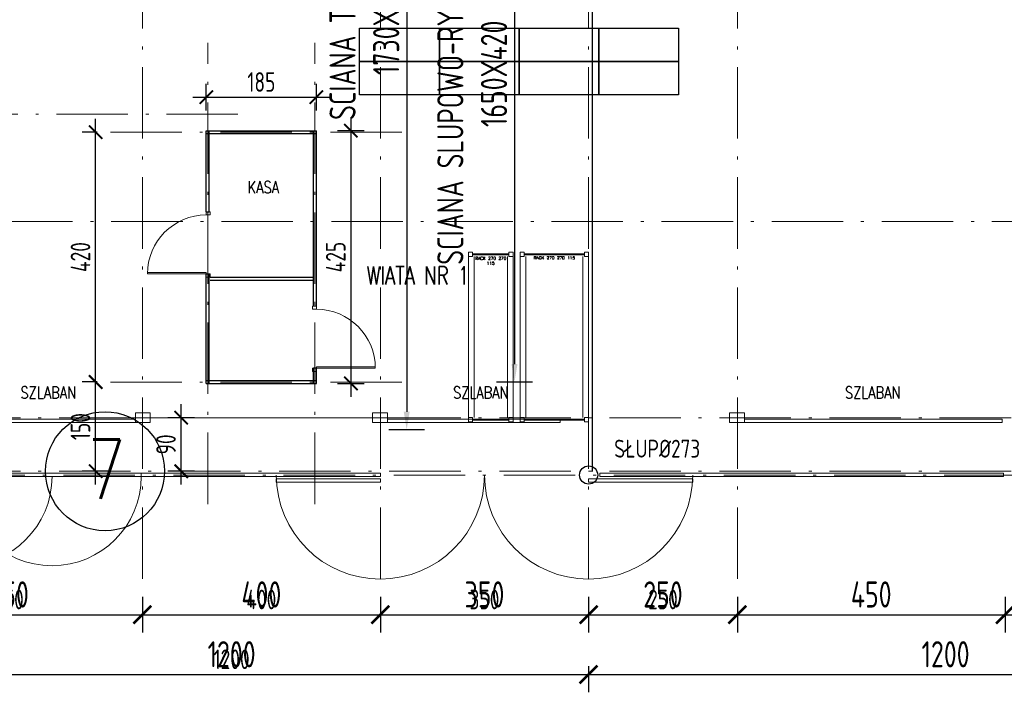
# Model space of a CAD drawing. Extents: x 153948 to 285449, y -89387 to -60195.
# Tile 75 of 108: x 260604 to 262259, y -86051 to -84920. Entities that reach past the tile are written whole.
import ezdxf
from ezdxf.enums import TextEntityAlignment as Align

# ---------------------------------------------------------------- set-up
doc = ezdxf.new("R2010")
doc.units = 0
doc.header["$LTSCALE"] = 100
doc.header["$MEASUREMENT"] = 0
doc.header["$PDMODE"] = 1
doc.linetypes.add('ACAD_ISO10W100', pattern=[18.5, 12, -3, 0.5, -3])
doc.layers.get('0').update_dxf_attribs({"linetype": 'CONTINUOUS'})
doc.layers.get('DEFPOINTS').update_dxf_attribs({"linetype": 'CONTINUOUS'})
for name, color, linetype, lineweight in [('ALUMINIUM', 5, 'CONTINUOUS', 13), ('OSIE', 8, 'ACAD_ISO10W100', 15), ('PANELE', 3, 'CONTINUOUS', 25), ('RS REGAŁY', 7, 'CONTINUOUS', 13)]:
    doc.layers.add(name, color=color, linetype=linetype, lineweight=lineweight)
for name, color, linetype in [('ALUMINIUM1', 5, 'CONTINUOUS'), ('G 57 100 140', 2, 'CONTINUOUS'), ('K-STA', 2, 'CONTINUOUS'), ('OBRYS', 8, 'CONTINUOUS'), ('R-----OP', 2, 'CONTINUOUS'), ('TEXT', 11, 'CONTINUOUS'), ('TEXT1', 2, 'CONTINUOUS'), ('WYMIARY', 1, 'CONTINUOUS')]:
    doc.layers.add(name, color=color, linetype=linetype)
doc.styles.add('DYBY-NORMALNY-0-8-N', font='ROMANS.SHX', dxfattribs={"width": 0.8})
doc.styles.get("Standard").update_dxf_attribs({"font": 'txt.shx'})
doc.styles.add('STYLE2', font='isocp.shx', dxfattribs={"width": 0.8})
doc.styles.add('TXT3', font='SIMPLEX.SHX', dxfattribs={"width": 0.75, "height": 40})
doc.dimstyles.new('KRESKI_100', dxfattribs={"dimscale": 20, "dimtxt": 2.2, "dimasz": 1.5, "dimexe": 1.5, "dimexo": 1.5, "dimgap": 0.6, "dimtad": 1, "dimdec": 1, "dimrnd": 0.5, "dimdsep": 46, "dimtxsty": 'STYLE2', "dimblk1": 'ARCHTICK', "dimblk2": 'ARCHTICK', "dimsah": 1, "dimcen": 2.5, "dimdle": 1.5, "dimclrd": 10, "dimclre": 10, "dimclrt": 15, "dimadec": 0, "dimazin": 0, "dimtfac": 1, "dimtdec": 1, "dimtmove": 1, "dimatfit": 3, "dimldrblk": 'ARCHTICK', "dimfxl": 1.5, "dimfxlon": 1, "dimtolj": 1, "dimtzin": 0, "dimarcsym": 0})

# ---------------------------------------------------------------- blocks, each defined once
blk = doc.blocks.new('_ARCHTICK')
at = {"color": 0, "linetype": 'ByBlock', "const_width": 0.15}
blk.add_lwpolyline([(-0.5, -0.5), (0.5, 0.5)], dxfattribs=at)
blk = doc.blocks.new('*D240')
at = {"layer": 'DEFPOINTS', "color": 0, "ltscale": 0.1, "transparency": 16777216}
for p in [(260307.9, -74816), (260307.9, -85703), (263794.3, -85703)]:
    blk.add_point(p, dxfattribs=at)
at = {"layer": 'WYMIARY', "color": 10, "lineweight": -2, "ltscale": 0.1, "transparency": 16777216}
for p, q in [((263794.3, -74786), (263794.3, -85733)), ((263764.3, -74816), (263824.3, -74816)), ((263764.3, -85703), (263824.3, -85703))]:
    blk.add_line(p, q, dxfattribs=at)
at = {"layer": 'WYMIARY', "color": 10, "lineweight": -2, "ltscale": 0.1, "transparency": 16777216, "xscale": 30, "yscale": 30, "zscale": 30}
for p, rotation in [((263794.3, -74816), 90), ((263794.3, -85703), 270)]:
    blk.add_blockref('_ARCHTICK', p, dxfattribs=dict(at, rotation=rotation))
at = {"layer": 'WYMIARY', "color": 15, "ltscale": 0.1, "transparency": 16777216, "insert": (263760.3, -80259.5), "char_height": 44, "attachment_point": 5, "rotation": 90, "style": 'STYLE2'}
blk.add_mtext('\\A1;10887', dxfattribs=at)
blk = doc.blocks.new('*D241')
at = {"layer": 'DEFPOINTS', "color": 0, "ltscale": 0.1, "transparency": 16777216}
for p in [(263634.3, -83856), (263714.3, -83856), (260307.9, -85703)]:
    blk.add_point(p, dxfattribs=at)
at = {"layer": 'WYMIARY', "color": 10, "lineweight": -2, "ltscale": 0.1, "transparency": 16777216}
for p, q in [((263714.3, -85733), (263714.3, -83826)), ((263684.3, -83856), (263744.3, -83856)), ((263684.3, -85703), (263744.3, -85703))]:
    blk.add_line(p, q, dxfattribs=at)
at = {"layer": 'WYMIARY', "color": 10, "lineweight": -2, "ltscale": 0.1, "transparency": 16777216, "xscale": 30, "yscale": 30, "zscale": 30}
for p, rotation in [((263714.3, -83856), 90), ((263714.3, -85703), 270)]:
    blk.add_blockref('_ARCHTICK', p, dxfattribs=dict(at, rotation=rotation))
at = {"layer": 'WYMIARY', "color": 15, "ltscale": 0.1, "transparency": 16777216, "insert": (263680.3, -84779.5), "char_height": 44, "attachment_point": 5, "rotation": 90, "style": 'STYLE2'}
blk.add_mtext('\\A1;1847', dxfattribs=at)
blk = doc.blocks.new('*D243')
at = {"layer": 'DEFPOINTS', "color": 0, "ltscale": 0.1, "transparency": 16777216}
for p in [(263554.3, -85559.5), (263634.3, -85559.5), (260307.9, -85703)]:
    blk.add_point(p, dxfattribs=at)
at = {"layer": 'WYMIARY', "color": 10, "lineweight": -2, "ltscale": 0.1, "transparency": 16777216}
for p, q in [((263634.3, -85733), (263634.3, -85529.5)), ((263604.3, -85559.5), (263664.3, -85559.5)), ((263604.3, -85703), (263664.3, -85703))]:
    blk.add_line(p, q, dxfattribs=at)
at = {"layer": 'WYMIARY', "color": 10, "lineweight": -2, "ltscale": 0.1, "transparency": 16777216, "xscale": 30, "yscale": 30, "zscale": 30}
for p, rotation in [((263634.3, -85559.5), 90), ((263634.3, -85703), 270)]:
    blk.add_blockref('_ARCHTICK', p, dxfattribs=dict(at, rotation=rotation))
at = {"layer": 'WYMIARY', "color": 15, "ltscale": 0.1, "transparency": 16777216, "insert": (263600.3, -85631.3), "char_height": 44, "attachment_point": 5, "rotation": 90, "style": 'STYLE2'}
blk.add_mtext('\\A1;143.5', dxfattribs=at)
blk = doc.blocks.new('*D261')
at = {"layer": 'DEFPOINTS', "color": 0, "ltscale": 0.1, "transparency": 16777216}
for p in [(263474.3, -85679.5), (263554.3, -85679.5), (260307.9, -85703)]:
    blk.add_point(p, dxfattribs=at)
at = {"layer": 'WYMIARY', "color": 10, "lineweight": -2, "ltscale": 0.1, "transparency": 16777216}
for p, q in [((263554.3, -85679.5), (263554.3, -85649.5)), ((263524.3, -85679.5), (263584.3, -85679.5)), ((263554.3, -85703), (263554.3, -85679.5)), ((263524.3, -85703), (263584.3, -85703)), ((263554.3, -85703), (263554.3, -85733))]:
    blk.add_line(p, q, dxfattribs=at)
at = {"layer": 'WYMIARY', "color": 10, "lineweight": -2, "ltscale": 0.1, "transparency": 16777216, "xscale": 30, "yscale": 30, "zscale": 30}
for p, rotation in [((263554.3, -85679.5), 270), ((263554.3, -85703), 90)]:
    blk.add_blockref('_ARCHTICK', p, dxfattribs=dict(at, rotation=rotation))
at = {"layer": 'WYMIARY', "color": 15, "ltscale": 0.1, "transparency": 16777216, "insert": (263520.3, -85621.4), "char_height": 44, "attachment_point": 5, "rotation": 90, "style": 'STYLE2'}
blk.add_mtext('\\A1;23.5', dxfattribs=at)
blk = doc.blocks.new('*D292')
at = {"layer": 'DEFPOINTS', "color": 0, "ltscale": 0.1, "transparency": 16777216}
for p in [(260293.4, -85688.5), (260307.9, -85703), (263474.3, -85703)]:
    blk.add_point(p, dxfattribs=at)
at = {"layer": 'WYMIARY', "color": 10, "lineweight": -2, "ltscale": 0.1, "transparency": 16777216}
for p, q in [((263474.3, -85688.5), (263474.3, -85658.5)), ((263444.3, -85688.5), (263504.3, -85688.5)), ((263474.3, -85688.5), (263474.3, -85703)), ((263444.3, -85703), (263504.3, -85703)), ((263474.3, -85703), (263474.3, -85733))]:
    blk.add_line(p, q, dxfattribs=at)
at = {"layer": 'WYMIARY', "color": 10, "lineweight": -2, "ltscale": 0.1, "transparency": 16777216, "xscale": 30, "yscale": 30, "zscale": 30}
for p, rotation in [((263474.3, -85688.5), 270), ((263474.3, -85703), 90)]:
    blk.add_blockref('_ARCHTICK', p, dxfattribs=dict(at, rotation=rotation))
at = {"layer": 'WYMIARY', "color": 15, "ltscale": 0.1, "transparency": 16777216, "insert": (263440.3, -85754.6), "char_height": 44, "attachment_point": 5, "rotation": 90, "style": 'STYLE2'}
blk.add_mtext('\\A1;14.5', dxfattribs=at)
blk = doc.blocks.new('*D376')
at = {"layer": 'DEFPOINTS', "color": 0, "ltscale": 0.1, "transparency": 16777216}
for p in [(260360.4, -85933.8), (261560.4, -85985), (261560.4, -86021.2)]:
    blk.add_point(p, dxfattribs=at)
at = {"layer": 'WYMIARY', "color": 10, "lineweight": -2, "ltscale": 0.1, "transparency": 16777216}
for p, q in [((260360.4, -85991.2), (260360.4, -86051.2)), ((261560.4, -86015), (261560.4, -86051.2)), ((260330.4, -86021.2), (261590.4, -86021.2))]:
    blk.add_line(p, q, dxfattribs=at)
at = {"layer": 'WYMIARY', "color": 10, "lineweight": -2, "ltscale": 0.1, "transparency": 16777216, "xscale": 30, "yscale": 30, "zscale": 30, "rotation": 180}
blk.add_blockref('_ARCHTICK', (260360.4, -86021.2), dxfattribs=at)
at = {"layer": 'WYMIARY', "color": 10, "lineweight": -2, "ltscale": 0.1, "transparency": 16777216, "xscale": 30, "yscale": 30, "zscale": 30}
blk.add_blockref('_ARCHTICK', (261560.4, -86021.2), dxfattribs=at)
at = {"layer": 'WYMIARY', "color": 15, "ltscale": 0.1, "transparency": 16777216, "insert": (260960.4, -85987.2), "char_height": 44, "attachment_point": 5, "style": 'STYLE2'}
blk.add_mtext('\\A1;1200', dxfattribs=at)
blk = doc.blocks.new('*D377')
at = {"layer": 'DEFPOINTS', "color": 0, "ltscale": 0.1, "transparency": 16777216}
for p in [(262760.4, -85873.2), (261560.4, -85985), (262760.4, -86021.2)]:
    blk.add_point(p, dxfattribs=at)
at = {"layer": 'WYMIARY', "color": 10, "lineweight": -2, "ltscale": 0.1, "transparency": 16777216}
for p, q in [((262760.4, -85991.2), (262760.4, -86051.2)), ((261560.4, -86015), (261560.4, -86051.2)), ((261530.4, -86021.2), (262790.4, -86021.2))]:
    blk.add_line(p, q, dxfattribs=at)
at = {"layer": 'WYMIARY', "color": 10, "lineweight": -2, "ltscale": 0.1, "transparency": 16777216, "xscale": 30, "yscale": 30, "zscale": 30, "rotation": 180}
blk.add_blockref('_ARCHTICK', (261560.4, -86021.2), dxfattribs=at)
at = {"layer": 'WYMIARY', "color": 10, "lineweight": -2, "ltscale": 0.1, "transparency": 16777216, "xscale": 30, "yscale": 30, "zscale": 30}
blk.add_blockref('_ARCHTICK', (262760.4, -86021.2), dxfattribs=at)
at = {"layer": 'WYMIARY', "color": 15, "ltscale": 0.1, "transparency": 16777216, "insert": (262160.4, -85987.2), "char_height": 44, "attachment_point": 5, "style": 'STYLE2'}
blk.add_mtext('\\A1;1200', dxfattribs=at)
blk = doc.blocks.new('*D394')
at = {"layer": 'DEFPOINTS', "color": 0, "ltscale": 0.1, "transparency": 16777216}
for p in [(260360.4, -85860.4), (260810.4, -85860.4), (260810.4, -85920.7)]:
    blk.add_point(p, dxfattribs=at)
at = {"layer": 'WYMIARY', "color": 10, "lineweight": -2, "ltscale": 0.1, "transparency": 16777216}
for p, q in [((260360.4, -85890.7), (260360.4, -85950.7)), ((260810.4, -85890.7), (260810.4, -85950.7)), ((260330.4, -85920.7), (260840.4, -85920.7))]:
    blk.add_line(p, q, dxfattribs=at)
at = {"layer": 'WYMIARY', "color": 10, "lineweight": -2, "ltscale": 0.1, "transparency": 16777216, "xscale": 30, "yscale": 30, "zscale": 30, "rotation": 180}
blk.add_blockref('_ARCHTICK', (260360.4, -85920.7), dxfattribs=at)
at = {"layer": 'WYMIARY', "color": 10, "lineweight": -2, "ltscale": 0.1, "transparency": 16777216, "xscale": 30, "yscale": 30, "zscale": 30}
blk.add_blockref('_ARCHTICK', (260810.4, -85920.7), dxfattribs=at)
at = {"layer": 'WYMIARY', "color": 15, "ltscale": 0.1, "transparency": 16777216, "insert": (260585.4, -85886.7), "char_height": 44, "attachment_point": 5, "style": 'STYLE2'}
blk.add_mtext('\\A1;450', dxfattribs=at)
blk = doc.blocks.new('*D395')
at = {"layer": 'DEFPOINTS', "color": 0, "ltscale": 0.1, "transparency": 16777216}
for p in [(260810.4, -85860.4), (261210.4, -85860.4), (261210.4, -85920.7)]:
    blk.add_point(p, dxfattribs=at)
at = {"layer": 'WYMIARY', "color": 10, "lineweight": -2, "ltscale": 0.1, "transparency": 16777216}
for p, q in [((260810.4, -85890.7), (260810.4, -85950.7)), ((261210.4, -85890.7), (261210.4, -85950.7)), ((260780.4, -85920.7), (261240.4, -85920.7))]:
    blk.add_line(p, q, dxfattribs=at)
at = {"layer": 'WYMIARY', "color": 10, "lineweight": -2, "ltscale": 0.1, "transparency": 16777216, "xscale": 30, "yscale": 30, "zscale": 30, "rotation": 180}
blk.add_blockref('_ARCHTICK', (260810.4, -85920.7), dxfattribs=at)
at = {"layer": 'WYMIARY', "color": 10, "lineweight": -2, "ltscale": 0.1, "transparency": 16777216, "xscale": 30, "yscale": 30, "zscale": 30}
blk.add_blockref('_ARCHTICK', (261210.4, -85920.7), dxfattribs=at)
at = {"layer": 'WYMIARY', "color": 15, "ltscale": 0.1, "transparency": 16777216, "insert": (261010.4, -85886.7), "char_height": 44, "attachment_point": 5, "style": 'STYLE2'}
blk.add_mtext('\\A1;400', dxfattribs=at)
blk = doc.blocks.new('*D396')
at = {"layer": 'DEFPOINTS', "color": 0, "ltscale": 0.1, "transparency": 16777216}
for p in [(261210.4, -85860.4), (261560.4, -85860.4), (261560.4, -85920.7)]:
    blk.add_point(p, dxfattribs=at)
at = {"layer": 'WYMIARY', "color": 10, "lineweight": -2, "ltscale": 0.1, "transparency": 16777216}
for p, q in [((261210.4, -85890.7), (261210.4, -85950.7)), ((261560.4, -85890.7), (261560.4, -85950.7)), ((261180.4, -85920.7), (261590.4, -85920.7))]:
    blk.add_line(p, q, dxfattribs=at)
at = {"layer": 'WYMIARY', "color": 10, "lineweight": -2, "ltscale": 0.1, "transparency": 16777216, "xscale": 30, "yscale": 30, "zscale": 30, "rotation": 180}
blk.add_blockref('_ARCHTICK', (261210.4, -85920.7), dxfattribs=at)
at = {"layer": 'WYMIARY', "color": 10, "lineweight": -2, "ltscale": 0.1, "transparency": 16777216, "xscale": 30, "yscale": 30, "zscale": 30}
blk.add_blockref('_ARCHTICK', (261560.4, -85920.7), dxfattribs=at)
at = {"layer": 'WYMIARY', "color": 15, "ltscale": 0.1, "transparency": 16777216, "insert": (261385.4, -85886.7), "char_height": 44, "attachment_point": 5, "style": 'STYLE2'}
blk.add_mtext('\\A1;350', dxfattribs=at)
blk = doc.blocks.new('*D397')
at = {"layer": 'DEFPOINTS', "color": 0, "ltscale": 0.1, "transparency": 16777216}
for p in [(261560.4, -85860.4), (261810.4, -85860.4), (261810.4, -85920.7)]:
    blk.add_point(p, dxfattribs=at)
at = {"layer": 'WYMIARY', "color": 10, "lineweight": -2, "ltscale": 0.1, "transparency": 16777216}
for p, q in [((261560.4, -85890.7), (261560.4, -85950.7)), ((261810.4, -85890.7), (261810.4, -85950.7)), ((261530.4, -85920.7), (261840.4, -85920.7))]:
    blk.add_line(p, q, dxfattribs=at)
at = {"layer": 'WYMIARY', "color": 10, "lineweight": -2, "ltscale": 0.1, "transparency": 16777216, "xscale": 30, "yscale": 30, "zscale": 30, "rotation": 180}
blk.add_blockref('_ARCHTICK', (261560.4, -85920.7), dxfattribs=at)
at = {"layer": 'WYMIARY', "color": 10, "lineweight": -2, "ltscale": 0.1, "transparency": 16777216, "xscale": 30, "yscale": 30, "zscale": 30}
blk.add_blockref('_ARCHTICK', (261810.4, -85920.7), dxfattribs=at)
at = {"layer": 'WYMIARY', "color": 15, "ltscale": 0.1, "transparency": 16777216, "insert": (261685.4, -85886.7), "char_height": 44, "attachment_point": 5, "style": 'STYLE2'}
blk.add_mtext('\\A1;250', dxfattribs=at)
blk = doc.blocks.new('*D398')
at = {"layer": 'DEFPOINTS', "color": 0, "ltscale": 0.1, "transparency": 16777216}
for p in [(261810.4, -85860.4), (262260.4, -85860.4), (262260.4, -85920.7)]:
    blk.add_point(p, dxfattribs=at)
at = {"layer": 'WYMIARY', "color": 10, "lineweight": -2, "ltscale": 0.1, "transparency": 16777216}
for p, q in [((261810.4, -85890.7), (261810.4, -85950.7)), ((262260.4, -85890.7), (262260.4, -85950.7)), ((261780.4, -85920.7), (262290.4, -85920.7))]:
    blk.add_line(p, q, dxfattribs=at)
at = {"layer": 'WYMIARY', "color": 10, "lineweight": -2, "ltscale": 0.1, "transparency": 16777216, "xscale": 30, "yscale": 30, "zscale": 30, "rotation": 180}
blk.add_blockref('_ARCHTICK', (261810.4, -85920.7), dxfattribs=at)
at = {"layer": 'WYMIARY', "color": 10, "lineweight": -2, "ltscale": 0.1, "transparency": 16777216, "xscale": 30, "yscale": 30, "zscale": 30}
blk.add_blockref('_ARCHTICK', (262260.4, -85920.7), dxfattribs=at)
at = {"layer": 'WYMIARY', "color": 15, "ltscale": 0.1, "transparency": 16777216, "insert": (262035.4, -85886.7), "char_height": 44, "attachment_point": 5, "style": 'STYLE2'}
blk.add_mtext('\\A1;450', dxfattribs=at)
blk = doc.blocks.new('*D399')
at = {"layer": 'DEFPOINTS', "color": 0, "ltscale": 0.1, "transparency": 16777216}
for p in [(262260.4, -85860.4), (262710.4, -85860.4), (262710.4, -85920.7)]:
    blk.add_point(p, dxfattribs=at)
at = {"layer": 'WYMIARY', "color": 10, "lineweight": -2, "ltscale": 0.1, "transparency": 16777216}
for p, q in [((262260.4, -85890.7), (262260.4, -85950.7)), ((262710.4, -85890.7), (262710.4, -85950.7)), ((262230.4, -85920.7), (262740.4, -85920.7))]:
    blk.add_line(p, q, dxfattribs=at)
at = {"layer": 'WYMIARY', "color": 10, "lineweight": -2, "ltscale": 0.1, "transparency": 16777216, "xscale": 30, "yscale": 30, "zscale": 30, "rotation": 180}
blk.add_blockref('_ARCHTICK', (262260.4, -85920.7), dxfattribs=at)
at = {"layer": 'WYMIARY', "color": 10, "lineweight": -2, "ltscale": 0.1, "transparency": 16777216, "xscale": 30, "yscale": 30, "zscale": 30}
blk.add_blockref('_ARCHTICK', (262710.4, -85920.7), dxfattribs=at)
at = {"layer": 'WYMIARY', "color": 15, "ltscale": 0.1, "transparency": 16777216, "insert": (262485.4, -85886.7), "char_height": 44, "attachment_point": 5, "style": 'STYLE2'}
blk.add_mtext('\\A1;450', dxfattribs=at)
blk = doc.blocks.new('*D452')
at = {"layer": 'DEFPOINTS', "color": 0, "transparency": 16777216}
for p in [(260360.4, -85933.8), (261560.4, -85985), (261560.4, -86021.2)]:
    blk.add_point(p, dxfattribs=at)
at = {"layer": 'WYMIARY', "color": 15, "lineweight": -2, "transparency": 16777216}
blk.add_line((261560.4, -86007.5), (261560.4, -86043.7), dxfattribs=at)
at = {"layer": 'WYMIARY', "color": 10, "lineweight": -2, "transparency": 16777216}
blk.add_line((260337.9, -86021.2), (261582.9, -86021.2), dxfattribs=at)
at = {"layer": 'WYMIARY', "color": 10, "lineweight": -2, "transparency": 16777216, "xscale": 22.5, "yscale": 22.5, "zscale": 22.5, "rotation": 180}
blk.add_blockref('_ARCHTICK', (260360.4, -86021.2), dxfattribs=at)
at = {"layer": 'WYMIARY', "color": 10, "lineweight": -2, "transparency": 16777216, "xscale": 22.5, "yscale": 22.5, "zscale": 22.5}
blk.add_blockref('_ARCHTICK', (261560.4, -86021.2), dxfattribs=at)
at = {"layer": 'WYMIARY', "color": 15, "transparency": 16777216, "insert": (260960.4, -85995.7), "char_height": 33, "attachment_point": 5, "style": 'STYLE2'}
blk.add_mtext('\\A1;1200', dxfattribs=at)
blk = doc.blocks.new('D110')
at = {"layer": 'ALUMINIUM'}
for p, q in [((0, 0), (5.5, 0)), ((0, 0), (0, -6.6)), ((5.5, -6.6), (5.5, 0)), ((104.5, 0), (104.5, -6.6)), ((104.5, 0), (110, 0)), ((110, 0), (110, -6.6)), ((0, -6.6), (5.5, -6.6)), ((104.5, -6.6), (102.3, -6.6)), ((102.3, -6.6), (102.3, -105.5)), ((104.5, -6.6), (110, -6.6)), ((104.5, -6.6), (104.5, -105.6))]:
    blk.add_line(p, q, dxfattribs=at)
blk.add_arc((104.5, -6.6), 99, 180, 270, dxfattribs=at)
blk = doc.blocks.new('*D453')
at = {"layer": 'DEFPOINTS', "color": 0, "transparency": 16777216}
for p in [(260360.4, -85860.4), (260810.4, -85860.4), (260810.4, -85920.7)]:
    blk.add_point(p, dxfattribs=at)
at = {"layer": 'WYMIARY', "color": 15, "lineweight": -2, "transparency": 16777216}
for p, q in [((260360.4, -85898.2), (260360.4, -85943.2)), ((260810.4, -85898.2), (260810.4, -85943.2))]:
    blk.add_line(p, q, dxfattribs=at)
at = {"layer": 'WYMIARY', "color": 10, "lineweight": -2, "transparency": 16777216}
blk.add_line((260337.9, -85920.7), (260832.9, -85920.7), dxfattribs=at)
at = {"layer": 'WYMIARY', "color": 10, "lineweight": -2, "transparency": 16777216, "xscale": 22.5, "yscale": 22.5, "zscale": 22.5, "rotation": 180}
blk.add_blockref('_ARCHTICK', (260360.4, -85920.7), dxfattribs=at)
at = {"layer": 'WYMIARY', "color": 10, "lineweight": -2, "transparency": 16777216, "xscale": 22.5, "yscale": 22.5, "zscale": 22.5}
blk.add_blockref('_ARCHTICK', (260810.4, -85920.7), dxfattribs=at)
at = {"layer": 'WYMIARY', "color": 15, "transparency": 16777216, "insert": (260585.4, -85895.2), "char_height": 33, "attachment_point": 5, "style": 'STYLE2'}
blk.add_mtext('\\A1;450', dxfattribs=at)
blk = doc.blocks.new('*D454')
at = {"layer": 'DEFPOINTS', "color": 0, "transparency": 16777216}
for p in [(260810.4, -85860.4), (261210.4, -85860.4), (261210.4, -85920.7)]:
    blk.add_point(p, dxfattribs=at)
at = {"layer": 'WYMIARY', "color": 15, "lineweight": -2, "transparency": 16777216}
for p, q in [((260810.4, -85898.2), (260810.4, -85943.2)), ((261210.4, -85898.2), (261210.4, -85943.2))]:
    blk.add_line(p, q, dxfattribs=at)
at = {"layer": 'WYMIARY', "color": 10, "lineweight": -2, "transparency": 16777216}
blk.add_line((260787.9, -85920.7), (261232.9, -85920.7), dxfattribs=at)
at = {"layer": 'WYMIARY', "color": 10, "lineweight": -2, "transparency": 16777216, "xscale": 22.5, "yscale": 22.5, "zscale": 22.5, "rotation": 180}
blk.add_blockref('_ARCHTICK', (260810.4, -85920.7), dxfattribs=at)
at = {"layer": 'WYMIARY', "color": 10, "lineweight": -2, "transparency": 16777216, "xscale": 22.5, "yscale": 22.5, "zscale": 22.5}
blk.add_blockref('_ARCHTICK', (261210.4, -85920.7), dxfattribs=at)
at = {"layer": 'WYMIARY', "color": 15, "transparency": 16777216, "insert": (261010.4, -85895.2), "char_height": 33, "attachment_point": 5, "style": 'STYLE2'}
blk.add_mtext('\\A1;400', dxfattribs=at)
blk = doc.blocks.new('*D455')
at = {"layer": 'DEFPOINTS', "color": 0, "transparency": 16777216}
for p in [(261210.4, -85860.4), (261560.4, -85860.4), (261560.4, -85920.7)]:
    blk.add_point(p, dxfattribs=at)
at = {"layer": 'WYMIARY', "color": 15, "lineweight": -2, "transparency": 16777216}
blk.add_line((261560.4, -85898.2), (261560.4, -85943.2), dxfattribs=at)
at = {"layer": 'WYMIARY', "color": 10, "lineweight": -2, "transparency": 16777216}
blk.add_line((261187.9, -85920.7), (261582.9, -85920.7), dxfattribs=at)
at = {"layer": 'WYMIARY', "color": 10, "lineweight": -2, "transparency": 16777216, "xscale": 22.5, "yscale": 22.5, "zscale": 22.5, "rotation": 180}
blk.add_blockref('_ARCHTICK', (261210.4, -85920.7), dxfattribs=at)
at = {"layer": 'WYMIARY', "color": 10, "lineweight": -2, "transparency": 16777216, "xscale": 22.5, "yscale": 22.5, "zscale": 22.5}
blk.add_blockref('_ARCHTICK', (261560.4, -85920.7), dxfattribs=at)
at = {"layer": 'WYMIARY', "color": 15, "transparency": 16777216, "insert": (261385.4, -85895.2), "char_height": 33, "attachment_point": 5, "style": 'STYLE2'}
blk.add_mtext('\\A1;350', dxfattribs=at)
blk = doc.blocks.new('*D456')
at = {"layer": 'DEFPOINTS', "color": 0, "transparency": 16777216}
for p in [(261560.4, -85860.4), (261810.4, -85860.4), (261810.4, -85920.7)]:
    blk.add_point(p, dxfattribs=at)
at = {"layer": 'WYMIARY', "color": 15, "lineweight": -2, "transparency": 16777216}
blk.add_line((261810.4, -85898.2), (261810.4, -85943.2), dxfattribs=at)
at = {"layer": 'WYMIARY', "color": 10, "lineweight": -2, "transparency": 16777216}
blk.add_line((261537.9, -85920.7), (261832.9, -85920.7), dxfattribs=at)
at = {"layer": 'WYMIARY', "color": 10, "lineweight": -2, "transparency": 16777216, "xscale": 22.5, "yscale": 22.5, "zscale": 22.5, "rotation": 180}
blk.add_blockref('_ARCHTICK', (261560.4, -85920.7), dxfattribs=at)
at = {"layer": 'WYMIARY', "color": 10, "lineweight": -2, "transparency": 16777216, "xscale": 22.5, "yscale": 22.5, "zscale": 22.5}
blk.add_blockref('_ARCHTICK', (261810.4, -85920.7), dxfattribs=at)
at = {"layer": 'WYMIARY', "color": 15, "transparency": 16777216, "insert": (261685.4, -85895.2), "char_height": 33, "attachment_point": 5, "style": 'STYLE2'}
blk.add_mtext('\\A1;250', dxfattribs=at)
blk = doc.blocks.new('*D457')
at = {"layer": 'DEFPOINTS', "color": 0, "transparency": 16777216}
for p in [(260731.9, -85529.5), (260756.8, -85529.5), (260920.4, -85679.5)]:
    blk.add_point(p, dxfattribs=at)
at = {"layer": 'WYMIARY', "color": 10, "lineweight": -2, "transparency": 16777216}
blk.add_line((260731.9, -85702), (260731.9, -85507), dxfattribs=at)
at = {"layer": 'WYMIARY', "color": 15, "lineweight": -2, "transparency": 16777216}
for p, q in [((260734.3, -85529.5), (260709.4, -85529.5)), ((260754.4, -85679.5), (260709.4, -85679.5))]:
    blk.add_line(p, q, dxfattribs=at)
at = {"layer": 'WYMIARY', "color": 10, "lineweight": -2, "transparency": 16777216, "xscale": 22.5, "yscale": 22.5, "zscale": 22.5}
for p, rotation in [((260731.9, -85529.5), 90), ((260731.9, -85679.5), 270)]:
    blk.add_blockref('_ARCHTICK', p, dxfattribs=dict(at, rotation=rotation))
at = {"layer": 'WYMIARY', "color": 15, "transparency": 16777216, "insert": (260706.4, -85604.5), "char_height": 33, "attachment_point": 5, "rotation": 90, "style": 'STYLE2'}
blk.add_mtext('\\A1;150', dxfattribs=at)
blk = doc.blocks.new('*D458')
at = {"layer": 'DEFPOINTS', "color": 0, "transparency": 16777216}
for p in [(260731.9, -85109.5), (260756.8, -85109.5), (260756.8, -85529.5)]:
    blk.add_point(p, dxfattribs=at)
at = {"layer": 'WYMIARY', "color": 10, "lineweight": -2, "transparency": 16777216}
blk.add_line((260731.9, -85552), (260731.9, -85087), dxfattribs=at)
at = {"layer": 'WYMIARY', "color": 15, "lineweight": -2, "transparency": 16777216}
blk.add_line((260734.3, -85109.5), (260709.4, -85109.5), dxfattribs=at)
at = {"layer": 'WYMIARY', "color": 10, "lineweight": -2, "transparency": 16777216, "xscale": 22.5, "yscale": 22.5, "zscale": 22.5}
for p, rotation in [((260731.9, -85109.5), 90), ((260731.9, -85529.5), 270)]:
    blk.add_blockref('_ARCHTICK', p, dxfattribs=dict(at, rotation=rotation))
at = {"layer": 'WYMIARY', "color": 15, "transparency": 16777216, "insert": (260706.4, -85319.5), "char_height": 33, "attachment_point": 5, "rotation": 90, "style": 'STYLE2'}
blk.add_mtext('\\A1;420', dxfattribs=at)
blk = doc.blocks.new('*D459')
at = {"layer": 'DEFPOINTS', "color": 0, "transparency": 16777216}
for p in [(260875.7, -85589.5), (260920.4, -85589.5), (260920.4, -85679.5)]:
    blk.add_point(p, dxfattribs=at)
at = {"layer": 'WYMIARY', "color": 10, "lineweight": -2, "transparency": 16777216}
blk.add_line((260875.7, -85702), (260875.7, -85567), dxfattribs=at)
at = {"layer": 'WYMIARY', "color": 15, "lineweight": -2, "transparency": 16777216}
for p, q in [((260897.9, -85589.5), (260853.2, -85589.5)), ((260897.9, -85679.5), (260853.2, -85679.5))]:
    blk.add_line(p, q, dxfattribs=at)
at = {"layer": 'WYMIARY', "color": 10, "lineweight": -2, "transparency": 16777216, "xscale": 22.5, "yscale": 22.5, "zscale": 22.5}
for p, rotation in [((260875.7, -85589.5), 90), ((260875.7, -85679.5), 270)]:
    blk.add_blockref('_ARCHTICK', p, dxfattribs=dict(at, rotation=rotation))
at = {"layer": 'WYMIARY', "color": 15, "transparency": 16777216, "insert": (260850.2, -85634.5), "char_height": 33, "attachment_point": 5, "rotation": 90, "style": 'STYLE2'}
blk.add_mtext('\\A1;90', dxfattribs=at)
blk = doc.blocks.new('*D460')
at = {"layer": 'DEFPOINTS', "color": 0, "transparency": 16777216}
for p in [(261102.9, -85050.7), (260917.9, -85109.5), (261102.9, -85107)]:
    blk.add_point(p, dxfattribs=at)
at = {"layer": 'WYMIARY', "color": 15, "lineweight": -2, "transparency": 16777216}
for p, q in [((260917.9, -85073.2), (260917.9, -85028.2)), ((261102.9, -85073.2), (261102.9, -85028.2))]:
    blk.add_line(p, q, dxfattribs=at)
at = {"layer": 'WYMIARY', "color": 10, "lineweight": -2, "transparency": 16777216}
blk.add_line((260895.4, -85050.7), (261125.4, -85050.7), dxfattribs=at)
at = {"layer": 'WYMIARY', "color": 10, "lineweight": -2, "transparency": 16777216, "xscale": 22.5, "yscale": 22.5, "zscale": 22.5, "rotation": 180}
blk.add_blockref('_ARCHTICK', (260917.9, -85050.7), dxfattribs=at)
at = {"layer": 'WYMIARY', "color": 10, "lineweight": -2, "transparency": 16777216, "xscale": 22.5, "yscale": 22.5, "zscale": 22.5}
blk.add_blockref('_ARCHTICK', (261102.9, -85050.7), dxfattribs=at)
at = {"layer": 'WYMIARY', "color": 15, "transparency": 16777216, "insert": (261010.4, -85025.2), "char_height": 33, "attachment_point": 5, "style": 'STYLE2'}
blk.add_mtext('\\A1;185', dxfattribs=at)
blk = doc.blocks.new('*D461')
at = {"layer": 'DEFPOINTS', "color": 0, "transparency": 16777216}
for p in [(261102.9, -85107), (261102.9, -85532), (261160.9, -85532)]:
    blk.add_point(p, dxfattribs=at)
at = {"layer": 'WYMIARY', "color": 10, "lineweight": -2, "transparency": 16777216}
blk.add_line((261160.9, -85084.5), (261160.9, -85554.5), dxfattribs=at)
at = {"layer": 'WYMIARY', "color": 15, "lineweight": -2, "transparency": 16777216}
for p, q in [((261138.4, -85107), (261183.4, -85107)), ((261138.4, -85532), (261183.4, -85532))]:
    blk.add_line(p, q, dxfattribs=at)
at = {"layer": 'WYMIARY', "color": 10, "lineweight": -2, "transparency": 16777216, "xscale": 22.5, "yscale": 22.5, "zscale": 22.5}
for p, rotation in [((261160.9, -85107), 90), ((261160.9, -85532), 270)]:
    blk.add_blockref('_ARCHTICK', p, dxfattribs=dict(at, rotation=rotation))
at = {"layer": 'WYMIARY', "color": 15, "transparency": 16777216, "insert": (261135.4, -85319.5), "char_height": 33, "attachment_point": 5, "rotation": 90, "style": 'STYLE2'}
blk.add_mtext('\\A1;425', dxfattribs=at)
blk = doc.blocks.new('*D536')
at = {"layer": 'ALUMINIUM1', "color": 10, "lineweight": -2, "ltscale": 0.1, "transparency": 16777216}
for p, q in [((261224.7, -83879.5), (261284.7, -83879.5)), ((261254.7, -83909.5), (261254.7, -85579.5)), ((261224.7, -85609.5), (261284.7, -85609.5))]:
    blk.add_line(p, q, dxfattribs=at)
at = {"layer": 'ALUMINIUM1', "color": 10, "ltscale": 0.1, "transparency": 16777216}
for points in [[(261249.7, -83909.5), (261259.7, -83909.5), (261254.7, -83879.5)], [(261249.7, -85579.5), (261259.7, -85579.5), (261254.7, -85609.5)]]:
    blk.add_solid(points, dxfattribs=at)
at = {"layer": 'DEFPOINTS', "color": 0, "ltscale": 0.1, "transparency": 16777216}
for p in [(260995.3, -83879.5), (260307.9, -85609.5), (261254.7, -85609.5)]:
    blk.add_point(p, dxfattribs=at)
at = {"layer": 'ALUMINIUM1', "color": 15, "ltscale": 0.1, "transparency": 16777216, "insert": (261183.6, -84744.5), "char_height": 44, "attachment_point": 5, "rotation": 90, "style": 'STYLE2'}
blk.add_mtext('\\A1;SCIANA TYPU "A" DO DEMONTAZU\\P1730X420 - BEZ PODWALIN', dxfattribs=at)
blk = doc.blocks.new('*D537')
at = {"layer": 'ALUMINIUM1', "color": 10, "lineweight": -2, "ltscale": 0.1, "transparency": 16777216}
for p, q in [((261405.9, -83879.5), (261465.9, -83879.5)), ((261435.9, -83909.5), (261435.9, -85499.5)), ((261405.9, -85529.5), (261465.9, -85529.5))]:
    blk.add_line(p, q, dxfattribs=at)
at = {"layer": 'ALUMINIUM1', "color": 10, "ltscale": 0.1, "transparency": 16777216}
for points in [[(261430.9, -83909.5), (261440.9, -83909.5), (261435.9, -83879.5)], [(261430.9, -85499.5), (261440.9, -85499.5), (261435.9, -85529.5)]]:
    blk.add_solid(points, dxfattribs=at)
at = {"layer": 'DEFPOINTS', "color": 0, "ltscale": 0.1, "transparency": 16777216}
for p in [(261176.4, -83879.5), (260308.4, -85529.5), (261435.9, -85529.5)]:
    blk.add_point(p, dxfattribs=at)
at = {"layer": 'ALUMINIUM1', "color": 15, "ltscale": 0.1, "transparency": 16777216, "insert": (261364.8, -84704.5), "char_height": 44, "attachment_point": 5, "rotation": 90, "style": 'STYLE2'}
blk.add_mtext('\\A1;SCIANA SLUPOWO-RYGLOWA  + WARSTWOWA PROJEKTOWANA\\P1650X420 Z DRZWIAMI EWAKUACYJNYMI', dxfattribs=at)
blk = doc.blocks.new('RACK 270 270 075')
at = {"color": 5}
for p, q in [((2.75, 68), (2.75, 7)), ((4.25, 68), (4.25, 7)), ((7, 75), (277.8, 75)), ((7, 65.5), (277.8, 65.5)), ((7, 9.5), (277.8, 9.5)), ((7, 0), (277.8, 0))]:
    blk.add_line(p, q, dxfattribs=at)
for points in [[(0, 68), (7, 68), (7, 75), (0, 75)], [(0, 0), (7, 0), (7, 7), (0, 7)]]:
    blk.add_lwpolyline(points, close=True, dxfattribs=at)
at = {"color": 5, "insert": (14.25, 37.5), "char_height": 5, "width": 61, "attachment_point": 5, "rotation": 90}
blk.add_mtext('RACK 270 270 115', dxfattribs=at)
blk = doc.blocks.new('RACK 270 270 115')
at = {"color": 5}
for p, q in [((2.75, 108), (2.75, 7)), ((4.25, 108), (4.25, 7)), ((7, 115), (277.8, 115)), ((7, 105.5), (277.8, 105.5)), ((7, 9.5), (277.8, 9.5)), ((7, 0), (277.8, 0))]:
    blk.add_line(p, q, dxfattribs=at)
for points in [[(0, 108), (7, 108), (7, 115), (0, 115)], [(0, 0), (7, 0), (7, 7), (0, 7)]]:
    blk.add_lwpolyline(points, close=True, dxfattribs=at)
at = {"color": 5, "insert": (9.25, 57.5), "char_height": 5, "width": 101, "attachment_point": 5, "rotation": 90}
blk.add_mtext('RACK 270 270 115', dxfattribs=at)
blk = doc.blocks.new('NOGA RACK 270 007 075')
at = {"color": 5}
for p, q in [((2.8, 68), (2.8, 7)), ((4.2, 68), (4.2, 7))]:
    blk.add_line(p, q, dxfattribs=at)
for points in [[(0, 68), (7, 68), (7, 75), (0, 75)], [(0, 0), (7, 0), (7, 7), (0, 7)]]:
    blk.add_lwpolyline(points, close=True, dxfattribs=at)
blk = doc.blocks.new('NOGA RACK 270 007 115')
at = {"color": 5}
for p, q in [((2.75, 108), (2.75, 7)), ((4.25, 108), (4.25, 7))]:
    blk.add_line(p, q, dxfattribs=at)
for points in [[(0, 108), (7, 108), (7, 115), (0, 115)], [(0, 0), (7, 0), (7, 7), (0, 7)]]:
    blk.add_lwpolyline(points, close=True, dxfattribs=at)

msp = doc.modelspace()

# ---------------------------------------------------------------- linework, layer by layer
at = {"layer": 'ALUMINIUM'}
for points in [[(260798.61, -85581.17), (260823.66, -85581.17), (260823.66, -85597.5), (260798.61, -85597.5)], [(261222.2, -85581.17), (261197.15, -85581.17), (261197.15, -85597.5), (261222.2, -85597.5)], [(261822.2, -85581.17), (261797.15, -85581.17), (261797.15, -85597.5), (261822.2, -85597.5)], [(261822.2, -85581.17), (261797.15, -85581.17), (261797.15, -85597.5), (261822.2, -85597.5)], [(260508.17, -85597.5), (260798.61, -85597.5), (260798.61, -85591.91), (260508.17, -85591.91)], [(261512.64, -85597.5), (261222.2, -85597.5), (261222.2, -85591.91), (261512.64, -85591.91)], [(262255.48, -85597.5), (261822.2, -85597.5), (261822.2, -85591.91), (262255.48, -85591.91)], [(260485.73, -85688.38), (260808.57, -85688.38), (260808.57, -85682.79), (260485.73, -85682.79)], [(260808.57, -85688.38), (261210.4, -85688.38), (261210.4, -85682.79), (260808.57, -85682.79)], [(261579.43, -85688.38), (262257.82, -85688.38), (262257.82, -85682.79), (261579.43, -85682.79)], [(261035.42, -85698.18), (261210.4, -85698.18), (261210.4, -85692.58), (261035.42, -85692.58)], [(261735.39, -85698.18), (261560.4, -85698.18), (261560.4, -85692.58), (261735.39, -85692.58)], [(261735.39, -85698.18), (261560.4, -85698.18), (261560.4, -85692.58), (261735.39, -85692.58)]]:
    msp.add_lwpolyline(points, close=True, dxfattribs=at)
for centre, radius in [((260508.57, -85688.38), 150), ((260658.57, -85688.38), 150), ((261210.4, -85685.9), 175), ((261560.4, -85685.9), 175)]:
    msp.add_arc(centre, radius, 180, 0, dxfattribs=at)
at = {"layer": 'G 57 100 140'}
for points in [[(261175.61, -84934.55), (261309.61, -84934.55), (261309.61, -84990.55), (261175.61, -84990.55)], [(261309.61, -84934.55), (261443.61, -84934.55), (261443.61, -84990.55), (261309.61, -84990.55)], [(261443.61, -84934.55), (261577.61, -84934.55), (261577.61, -84990.55), (261443.61, -84990.55)], [(261577.61, -84934.55), (261711.61, -84934.55), (261711.61, -84990.55), (261577.61, -84990.55)], [(261175.61, -84990.55), (261309.61, -84990.55), (261309.61, -85046.55), (261175.61, -85046.55)], [(261309.61, -84990.55), (261443.61, -84990.55), (261443.61, -85046.55), (261309.61, -85046.55)], [(261443.61, -84990.55), (261577.61, -84990.55), (261577.61, -85046.55), (261443.61, -85046.55)], [(261577.61, -84990.55), (261711.61, -84990.55), (261711.61, -85046.55), (261577.61, -85046.55)]]:
    msp.add_lwpolyline(points, close=True, dxfattribs=at)
at = {"layer": 'K-STA'}
msp.add_circle((261560.4, -85685.9), 15.3, dxfattribs=at)
at = {"layer": 'OBRYS', "color": 2, "ltscale": 0.05}
msp.add_line((261566.4, -84779.9), (261566.4, -85679.9), dxfattribs=at)
at = {"layer": 'OSIE', "ltscale": 0.1}
for p, q in [((260810.4, -85860.45), (260810.4, -84627.42)), ((260810.4, -85860.45), (260810.4, -84627.42)), ((261210.4, -85860.45), (261210.4, -84627.42)), ((261210.4, -85860.45), (261210.4, -84627.42)), ((261560.4, -85860.45), (261560.4, -84627.42)), ((261560.4, -85860.45), (261560.4, -84627.42)), ((261810.4, -85860.45), (261810.4, -84627.42)), ((261810.4, -85860.45), (261810.4, -84627.42)), ((260920.4, -85734.7), (260920.4, -84959.11)), ((261100.4, -85734.7), (261100.4, -84959.11)), ((260971.1, -85079.55), (259456.96, -85079.55)), ((260756.76, -85109.55), (261252.99, -85109.55)), ((248363.17, -85259.55), (263229.19, -85259.55)), ((260756.76, -85529.55), (261252.99, -85529.55)), ((247720.4, -85589.55), (263229.19, -85589.55)), ((260759.26, -85589.55), (261255.49, -85589.55)), ((247720.4, -85679.55), (263229.19, -85679.55)), ((260307.9, -85685.9), (263229.19, -85685.9))]:
    msp.add_line(p, q, dxfattribs=at)
at = {"layer": 'PANELE', "ltscale": 0.1}
for p, q in [((260917.9, -85107.05), (261102.9, -85107.05)), ((260917.9, -85243.27), (260917.9, -85107.05)), ((260922.9, -85243.27), (260922.9, -85107.05)), ((261097.9, -85401.86), (261097.9, -85107.05)), ((261102.9, -85401.86), (261102.9, -85107.05)), ((260917.9, -85112.05), (261102.9, -85112.05)), ((260917.9, -85532.05), (260917.9, -85347.77)), ((260922.9, -85532.05), (260922.9, -85347.79)), ((261097.9, -85532.05), (261097.9, -85506.39)), ((261102.9, -85532.05), (261102.9, -85506.36)), ((260917.9, -85527.05), (261102.9, -85527.05)), ((260917.9, -85532.05), (261102.9, -85532.05))]:
    msp.add_line(p, q, dxfattribs=at)
at = {"layer": 'PANELE'}
for p, q in [((260917.9, -85243.27), (260922.9, -85243.27)), ((260917.9, -85347.77), (260922.9, -85347.79)), ((260924.5, -85353.29), (261097.9, -85353.29)), ((260924.5, -85358.29), (261097.9, -85358.29)), ((261102.9, -85401.86), (261097.9, -85401.86)), ((261102.9, -85506.36), (261097.9, -85506.39))]:
    msp.add_line(p, q, dxfattribs=at)
at = {"layer": 'TEXT1'}
msp.add_circle((260747.62, -85679.55), 100, dxfattribs=at)

# ---------------------------------------------------------------- block references
at = {"layer": 'ALUMINIUM', "ltscale": 0.1, "rotation": 270}
msp.add_blockref('D110', (260924.46, -85243.27), dxfattribs=at)
at = {"layer": 'ALUMINIUM', "ltscale": 0.1, "xscale": -1, "rotation": 90}
msp.add_blockref('D110', (261096.35, -85401.86), dxfattribs=at)
at = {"layer": 'RS REGAŁY', "rotation": 270}
for name, p in [('RACK 270 270 075', (261358.4, -85311.55)), ('RACK 270 270 115', (261445.4, -85311.55)), ('NOGA RACK 270 007 075', (261358.4, -85589.35)), ('NOGA RACK 270 007 115', (261445.4, -85589.35))]:
    msp.add_blockref(name, p, dxfattribs=at)

# ---------------------------------------------------------------- texts
at = {"layer": 'R-----OP', "color": 2, "style": 'DYBY-NORMALNY-0-8-N', "width": 0.8}
for s, p in [('KASA', (261013.76, -85202.17)), ('SZLABAN', (260652.29, -85547.37)), ('SZLABAN', (261379.25, -85547.37)), ('SZLABAN', (262037.93, -85547.37))]:
    msp.add_text(s, height=20, dxfattribs=at).set_placement(p, align=Align.MIDDLE)
at = {"layer": 'R-----OP', "style": 'TXT3', "width": 0.75}
msp.add_text('WIATA NR 1', height=30, dxfattribs=at).set_placement((261187.51, -85365.6))
at = {"layer": 'TEXT', "style": 'TXT3', "width": 0.75}
msp.add_text('SŁUP%%c273', height=30, dxfattribs=at).set_placement((261603.36, -85656.61))
msp.add_text('SŁUP%%c273', height=30, dxfattribs=at).set_placement((261603.36, -85656.61))
at = {"layer": 'TEXT1', "style": 'TXT3', "width": 0.75}
msp.add_text('7', height=100, dxfattribs=at).set_placement((260717.83, -85726.19))

# ---------------------------------------------------------------- dimensions: what is measured, and where the dimension line sits
at = {"layer": 'ALUMINIUM1', "ltscale": 0.1}
for base, p1, p2, text, picture, middle in [((261254.75, -85609.55), (260995.32, -83879.55), (260307.9, -85609.55), 'SCIANA TYPU "A" DO DEMONTAZU\\P1730X420 - BEZ PODWALIN', '*D536', (261183.62, -84744.55)), ((261435.86, -85529.55), (261176.43, -83879.55), (260308.4, -85529.55), 'SCIANA SLUPOWO-RYGLOWA  + WARSTWOWA PROJEKTOWANA\\P1650X420 Z DRZWIAMI EWAKUACYJNYMI', '*D537', (261364.85, -84704.55))]:
    dim = msp.add_linear_dim(base=base, p1=p1, p2=p2, angle=90, text=text, dimstyle='KRESKI_100', dxfattribs=at)
    dim.commit()
    dim.dimension.update_dxf_attribs({"geometry": picture, "text_midpoint": middle})
at = {"layer": 'WYMIARY', "ltscale": 0.1}
for base, p1, p2, picture, middle in [((263794.26, -85703.05), (260307.9, -74816.05), (260307.9, -85703.05), '*D240', (263760.26, -80259.55)), ((263714.26, -83856.05), (260307.9, -85703.05), (263634.26, -83856.05), '*D241', (263680.26, -84779.55)), ((263634.26, -85559.55), (260307.9, -85703.05), (263554.26, -85559.55), '*D243', (263600.26, -85631.3))]:
    dim = msp.add_linear_dim(base=base, p1=p1, p2=p2, angle=90, dimstyle='KRESKI_100', dxfattribs=at)
    dim.commit()
    dim.dimension.update_dxf_attribs({"geometry": picture, "text_midpoint": middle})
at = {"layer": 'WYMIARY'}
for base, p1, p2, override, picture, middle in [((261102.9, -85050.69), (260917.9, -85109.55), (261102.9, -85107.05), {"dimscale": 15, "dimclre": 15}, '*D460', (261010.4, -85025.19)), ((260810.4, -85920.73), (260360.4, -85860.45), (260810.4, -85860.45), {"dimscale": 15, "dimclre": 15}, '*D453', (260585.4, -85895.23)), ((261210.4, -85920.73), (260810.4, -85860.45), (261210.4, -85860.45), {"dimscale": 15, "dimclre": 15}, '*D454', (261010.4, -85895.23)), ((261560.4, -85920.73), (261210.4, -85860.45), (261560.4, -85860.45), {"dimscale": 15, "dimse1": 1, "dimclre": 15}, '*D455', (261385.4, -85895.23)), ((261810.4, -85920.73), (261560.4, -85860.45), (261810.4, -85860.45), {"dimscale": 15, "dimse1": 1, "dimclre": 15}, '*D456', (261685.4, -85895.22))]:
    dim = msp.add_linear_dim(base=base, p1=p1, p2=p2, dimstyle='KRESKI_100', override=override, dxfattribs=at)
    dim.commit()
    dim.dimension.update_dxf_attribs({"geometry": picture, "text_midpoint": middle})
for base, p1, p2, override, picture, middle in [((260731.86, -85109.55), (260756.76, -85529.55), (260756.76, -85109.55), {"dimscale": 15, "dimse1": 1, "dimclre": 15}, '*D458', (260706.35, -85319.55)), ((261160.87, -85532.05), (261102.9, -85107.05), (261102.9, -85532.05), {"dimscale": 15, "dimclre": 15}, '*D461', (261135.36, -85319.55)), ((260731.86, -85529.55), (260920.4, -85679.55), (260756.76, -85529.55), {"dimscale": 15, "dimclre": 15}, '*D457', (260706.36, -85604.55)), ((260875.66, -85589.55), (260920.4, -85679.55), (260920.4, -85589.55), {"dimscale": 15, "dimclre": 15}, '*D459', (260850.16, -85634.55))]:
    dim = msp.add_linear_dim(base=base, p1=p1, p2=p2, angle=90, dimstyle='KRESKI_100', override=override, dxfattribs=at)
    dim.commit()
    dim.dimension.update_dxf_attribs({"geometry": picture, "text_midpoint": middle})
at = {"layer": 'WYMIARY', "ltscale": 0.1}
for base, p1, p2, picture, middle in [((263554.26, -85679.55), (260307.9, -85703.05), (263474.26, -85679.55), '*D261', (263554.26, -85621.44)), ((263474.26, -85703.05), (260293.4, -85688.55), (260307.9, -85703.05), '*D292', (263474.26, -85754.58))]:
    dim = msp.add_linear_dim(base=base, p1=p1, p2=p2, angle=90, dimstyle='KRESKI_100', dxfattribs=at)
    dim.commit()
    dim.dimension.update_dxf_attribs({"geometry": picture, "text_midpoint": middle, "dimtype": 160})
for base, p1, p2, picture, middle in [((260810.4, -85920.73), (260360.4, -85860.45), (260810.4, -85860.45), '*D394', (260585.4, -85886.73)), ((261210.4, -85920.73), (260810.4, -85860.45), (261210.4, -85860.45), '*D395', (261010.4, -85886.73)), ((261560.4, -85920.73), (261210.4, -85860.45), (261560.4, -85860.45), '*D396', (261385.4, -85886.73)), ((261810.4, -85920.73), (261560.4, -85860.45), (261810.4, -85860.45), '*D397', (261685.4, -85886.72)), ((262260.4, -85920.73), (261810.4, -85860.45), (262260.4, -85860.45), '*D398', (262035.4, -85886.73)), ((262710.4, -85920.73), (262260.4, -85860.45), (262710.4, -85860.45), '*D399', (262485.4, -85886.73)), ((262760.4, -86021.2), (261560.4, -85984.98), (262760.4, -85873.21), '*D377', (262160.4, -85987.2)), ((261560.4, -86021.2), (260360.4, -85933.77), (261560.4, -85984.98), '*D376', (260960.4, -85987.2))]:
    dim = msp.add_linear_dim(base=base, p1=p1, p2=p2, dimstyle='KRESKI_100', dxfattribs=at)
    dim.commit()
    dim.dimension.update_dxf_attribs({"geometry": picture, "text_midpoint": middle})
at = {"layer": 'WYMIARY', "color": 1}
dim = msp.add_linear_dim(base=(261560.4, -86021.2), p1=(260360.4, -85933.77), p2=(261560.4, -85984.98), dimstyle='KRESKI_100', override={"dimscale": 15, "dimse1": 1, "dimclre": 15}, dxfattribs=at)
dim.commit()
dim.dimension.update_dxf_attribs({"geometry": '*D452', "text_midpoint": (260960.4, -85995.7)})

doc.saveas('drawing.dxf')
